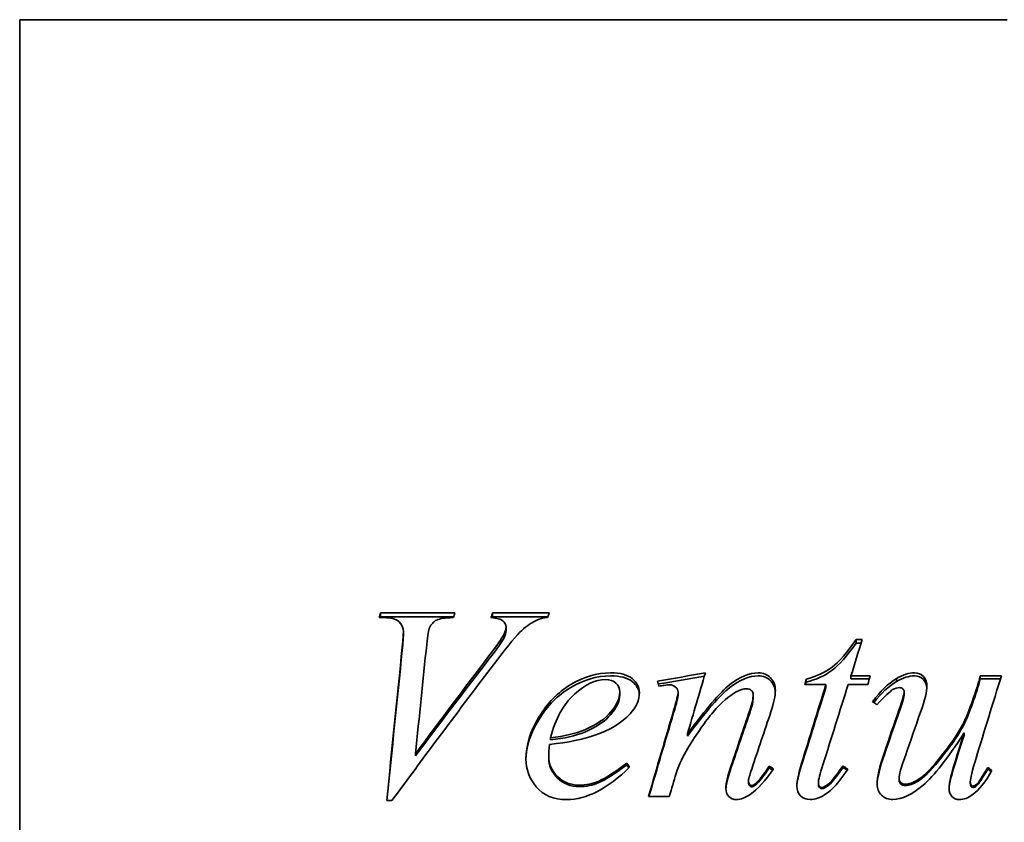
# Model space of a CAD drawing. Header units: millimetres. Extents: x 240 to 600, y 75 to 519.
# Tile 3 of 6: x 240 to 319, y 325 to 389. Entities that reach past the tile are written whole.
import ezdxf

# ---------------------------------------------------------------- set-up
doc = ezdxf.new("R2010")
doc.units = ezdxf.units.MM
doc.header["$LTSCALE"] = 2
doc.layers.add('Krawędzie widoczne(ISO)', color=7, linetype='Continuous', lineweight=35, true_color=0x262659)

msp = doc.modelspace()

# ---------------------------------------------------------------- linework, layer by layer
at = {"layer": 'Krawędzie widoczne(ISO)'}
for p, q in [((240.375, 388.823), (240.375, 251.123)), ((319.142, 388.823), (240.375, 388.823)), ((269.445, 341.113), (269.04, 341.113)), ((269.151, 341.497), (275.082, 341.497)), ((269.151, 341.185), (269.151, 341.497)), ((269.151, 341.185), (274.982, 341.185)), ((278.097, 341.497), (282.594, 341.497)), ((278.097, 341.185), (278.097, 341.497)), ((278.097, 341.185), (282.505, 341.185)), ((279.163, 340.069), (279.163, 340.365)), ((270.977, 339.711), (270.977, 340.002)), ((279.004, 339.503), (279.004, 339.791)), ((307.08, 339.368), (307.57, 339.368)), ((307.08, 339.086), (307.08, 339.368)), ((307.08, 339.086), (307.483, 339.086)), ((303.097, 335.96), (303.097, 336.196)), ((306.675, 336.458), (308.207, 336.458)), ((306.675, 336.218), (306.675, 336.458)), ((306.675, 336.218), (308.143, 336.218)), ((310.315, 336.007), (310.315, 336.243)), ((316.994, 336.458), (318.673, 336.458)), ((316.994, 336.218), (316.994, 336.458)), ((316.994, 336.218), (318.598, 336.218)), ((304.678, 335.767), (302.987, 335.767)), ((304.678, 335.537), (304.678, 335.767)), ((308.023, 335.767), (306.455, 335.767)), ((316.737, 335.337), (316.737, 335.564)), ((288.232, 334.937), (288.232, 335.158)), ((292.889, 334.949), (292.889, 335.17)), ((298.881, 334.737), (298.881, 334.954)), ((310.915, 334.996), (310.915, 335.217)), ((282.705, 331.36), (282.705, 331.528)), ((293.636, 331.657), (293.636, 331.83)), ((315.695, 331.741), (315.695, 331.914)), ((271.945, 330.096), (271.945, 330.245)), ((282.57, 329.941), (282.57, 330.088)), ((288.795, 329.355), (288.795, 329.493)), ((300.156, 329.116), (300.156, 329.25)), ((306.05, 329.151), (306.05, 329.287)), ((317.594, 329.032), (317.594, 329.165)), ((310.511, 328.169), (310.511, 328.29)), ((298.501, 327.954), (298.501, 328.071)), ((299.028, 327.738), (299.028, 327.852)), ((304.077, 327.822), (304.077, 327.937)), ((304.996, 327.822), (304.996, 327.937)), ((316.197, 327.906), (316.197, 328.022)), ((292.19, 326.853), (290.536, 326.853)), ((270.058, 326.511), (269.653, 326.511))]:
    msp.add_line(p, q, dxfattribs=at)
for points in [[(269.04, 341.113), (269.077, 341.241), (269.114, 341.369), (269.151, 341.497)], [(269.13, 341.113), (269.137, 341.137), (269.144, 341.161), (269.151, 341.185)], [(275.082, 341.497), (275.041, 341.369), (275, 341.241), (274.96, 341.113)], [(277.962, 341.113), (278.007, 341.241), (278.052, 341.369), (278.097, 341.497)], [(278.068, 341.105), (278.078, 341.131), (278.087, 341.158), (278.097, 341.185)], [(282.484, 341.113), (282.125, 341.082), (281.839, 341.016), (281.626, 340.915)], [(282.594, 341.497), (282.558, 341.369), (282.521, 341.241), (282.484, 341.113)], [(273.06, 340.307), (272.987, 340.15), (272.913, 339.71), (272.839, 338.98)], [(279.004, 339.791), (279.11, 340.01), (279.163, 340.201), (279.163, 340.365)], [(279.004, 339.503), (279.11, 339.719), (279.163, 339.907), (279.163, 340.069)], [(270.891, 338.767), (270.948, 339.38), (270.977, 339.791), (270.977, 340.002)], [(270.891, 338.494), (270.948, 339.099), (270.977, 339.503), (270.977, 339.711)], [(277.803, 338.059), (278.44, 338.895), (278.84, 339.47), (279.004, 339.791)], [(277.803, 337.796), (278.44, 338.62), (278.84, 339.187), (279.004, 339.503)], [(307.57, 339.368), (307.272, 338.404), (306.973, 337.433), (306.675, 336.458)], [(269.653, 326.511), (270.066, 330.655), (270.478, 334.763), (270.891, 338.767)], [(269.663, 326.511), (270.072, 330.563), (270.482, 334.579), (270.891, 338.494)], [(272.839, 338.98), (272.541, 336.113), (272.243, 333.194), (271.945, 330.245)], [(278.501, 337.799), (275.687, 334.102), (272.872, 330.322), (270.058, 326.511)], [(271.945, 330.245), (273.897, 332.879), (275.85, 335.489), (277.803, 338.059)], [(271.945, 330.096), (273.897, 332.691), (275.85, 335.264), (277.803, 337.796)], [(291.259, 336.041), (292.529, 336.263), (293.799, 336.485), (295.07, 336.707)], [(291.314, 335.817), (292.541, 336.029), (293.767, 336.24), (294.994, 336.451)], [(295.07, 336.707), (294.592, 335.095), (294.114, 333.467), (293.636, 331.83)], [(302.987, 335.767), (303.023, 335.91), (303.06, 336.053), (303.097, 336.196)], [(308.207, 336.458), (308.146, 336.228), (308.085, 335.997), (308.023, 335.767)], [(308.403, 334.404), (309.008, 335.242), (309.645, 335.854), (310.315, 336.243)], [(310.315, 336.243), (310.83, 336.553), (311.304, 336.707), (311.737, 336.707)], [(310.315, 336.007), (310.83, 336.312), (311.304, 336.464), (311.737, 336.464)], [(318.673, 336.458), (317.999, 334.292), (317.325, 332.101), (316.651, 329.894)], [(316.737, 335.564), (316.822, 335.862), (316.908, 336.16), (316.994, 336.458)], [(316.737, 335.337), (316.822, 335.631), (316.908, 335.925), (316.994, 336.218)], [(291.357, 335.647), (291.324, 335.779), (291.291, 335.91), (291.259, 336.041)], [(291.761, 335.707), (291.626, 335.687), (291.491, 335.667), (291.357, 335.647)], [(292.214, 335.755), (292.133, 335.755), (291.982, 335.739), (291.761, 335.707)], [(298.342, 335.444), (298.121, 335.444), (297.852, 335.357), (297.533, 335.182)], [(302.741, 329.481), (303.387, 331.593), (304.032, 333.691), (304.678, 335.767)], [(302.741, 329.343), (303.387, 331.424), (304.032, 333.492), (304.678, 335.537)], [(303.046, 335.767), (303.063, 335.831), (303.08, 335.896), (303.097, 335.96)], [(306.455, 335.767), (305.785, 333.655), (305.115, 331.521), (304.445, 329.372)], [(308.506, 334.332), (309.08, 335.088), (309.683, 335.645), (310.315, 336.007)], [(312.741, 335.635), (312.741, 335.246), (312.57, 334.557), (312.227, 333.564)], [(289.8, 335.146), (289.8, 334.548), (289.551, 333.976), (289.053, 333.432)], [(292.533, 333.708), (292.77, 334.517), (292.889, 335.002), (292.889, 335.17)], [(292.533, 333.508), (292.77, 334.305), (292.889, 334.784), (292.889, 334.949)], [(298.599, 333.696), (298.787, 334.24), (298.881, 334.659), (298.881, 334.954)], [(298.599, 333.497), (298.787, 334.033), (298.881, 334.446), (298.881, 334.737)], [(300.646, 335.301), (300.646, 334.871), (300.527, 334.301), (300.29, 333.588)], [(310.499, 333.72), (310.777, 334.52), (310.915, 335.018), (310.915, 335.217)], [(310.499, 333.52), (310.777, 334.309), (310.915, 334.8), (310.915, 334.996)], [(308.746, 334.164), (308.632, 334.244), (308.518, 334.324), (308.403, 334.404)], [(289.053, 333.432), (288.399, 332.719), (287.439, 332.14), (286.173, 331.697)], [(290.536, 326.853), (291.201, 329.153), (291.867, 331.442), (292.533, 333.708)], [(290.565, 326.853), (291.221, 329.086), (291.877, 331.309), (292.533, 333.508)], [(297.129, 329.311), (297.619, 330.78), (298.109, 332.243), (298.599, 333.696)], [(297.129, 329.175), (297.619, 330.623), (298.109, 332.065), (298.599, 333.497)], [(300.29, 333.588), (299.78, 332.078), (299.269, 330.558), (298.759, 329.032)], [(309.347, 330.354), (309.731, 331.481), (310.115, 332.603), (310.499, 333.72)], [(309.347, 330.203), (309.731, 331.314), (310.115, 332.42), (310.499, 333.52)], [(312.227, 333.564), (311.822, 332.41), (311.418, 331.251), (311.014, 330.088)], [(286.173, 331.697), (285.331, 331.399), (284.151, 331.165), (282.631, 330.996)], [(282.705, 331.528), (283.824, 331.648), (284.735, 331.858), (285.438, 332.155)], [(282.705, 331.36), (283.824, 331.479), (284.735, 331.685), (285.438, 331.978)], [(314.653, 328.448), (314.776, 328.951), (315.123, 330.112), (315.695, 331.914)], [(314.653, 328.325), (314.776, 328.821), (315.123, 329.964), (315.695, 331.741)], [(282.631, 330.996), (282.59, 330.633), (282.57, 330.33), (282.57, 330.088)], [(293.673, 330.705), (293.297, 330.084), (292.982, 329.405), (292.729, 328.667)], [(308.759, 327.828), (308.759, 328.38), (308.955, 329.223), (309.347, 330.354)], [(308.759, 327.776), (308.774, 328.321), (308.97, 329.131), (309.347, 330.203)], [(311.014, 330.088), (310.679, 329.142), (310.511, 328.542), (310.511, 328.29)], [(316.651, 329.894), (316.348, 328.907), (316.197, 328.282), (316.197, 328.022)], [(289.016, 329.177), (287.268, 327.461), (285.601, 326.597), (284.016, 326.597)], [(288.795, 329.493), (288.869, 329.388), (288.942, 329.283), (289.016, 329.177)], [(288.795, 329.355), (288.85, 329.278), (288.905, 329.2), (288.96, 329.123)], [(296.7, 327.499), (296.7, 327.856), (296.843, 328.461), (297.129, 329.311)], [(296.701, 327.444), (296.714, 327.802), (296.857, 328.379), (297.129, 329.175)], [(299.028, 327.852), (299.371, 328.152), (299.747, 328.619), (300.156, 329.25)], [(299.028, 327.738), (299.371, 328.034), (299.747, 328.493), (300.156, 329.116)], [(300.156, 329.25), (300.27, 329.182), (300.384, 329.113), (300.499, 329.044)], [(300.156, 329.116), (300.249, 329.061), (300.341, 329.005), (300.434, 328.95)], [(302.362, 327.669), (302.362, 328.067), (302.488, 328.672), (302.741, 329.481)], [(302.362, 327.617), (302.374, 328.009), (302.501, 328.585), (302.741, 329.343)], [(304.445, 329.372), (304.2, 328.635), (304.077, 328.156), (304.077, 327.937)], [(304.996, 327.937), (305.152, 328.083), (305.503, 328.534), (306.05, 329.287)], [(304.996, 327.822), (305.152, 327.966), (305.503, 328.41), (306.05, 329.151)], [(306.05, 329.287), (306.173, 329.198), (306.295, 329.109), (306.418, 329.02)], [(306.05, 329.151), (306.153, 329.078), (306.256, 329.004), (306.359, 328.93)], [(317.594, 329.165), (317.705, 329.08), (317.815, 328.995), (317.925, 328.91)], [(292.729, 328.667), (292.549, 328.063), (292.37, 327.459), (292.19, 326.853)], [(298.759, 329.032), (298.587, 328.505), (298.501, 328.185), (298.501, 328.071)], [(300.499, 329.044), (299.845, 328.088), (299.228, 327.41), (298.648, 327.011)], [(306.418, 329.02), (305.781, 328.048), (305.172, 327.369), (304.592, 326.987)], [(314.506, 327.462), (314.506, 327.714), (314.555, 328.043), (314.653, 328.448)], [(314.507, 327.414), (314.514, 327.654), (314.563, 327.958), (314.653, 328.325)], [(317.925, 328.91), (317.419, 328.019), (316.896, 327.373), (316.357, 326.975)], [(317.594, 329.032), (317.687, 328.961), (317.78, 328.891), (317.873, 328.82)], [(298.746, 327.718), (298.82, 327.718), (298.914, 327.763), (299.028, 327.852)], [(298.746, 327.606), (298.82, 327.606), (298.914, 327.65), (299.028, 327.738)], [(304.347, 327.572), (304.51, 327.572), (304.727, 327.694), (304.996, 327.937)], [(304.347, 327.462), (304.51, 327.462), (304.727, 327.582), (304.996, 327.822)], [(298.648, 327.011), (298.24, 326.735), (297.876, 326.597), (297.558, 326.597)], [(304.592, 326.987), (304.208, 326.727), (303.816, 326.597), (303.415, 326.597)], [(316.357, 326.975), (316.005, 326.723), (315.662, 326.597), (315.327, 326.597)]]:
    msp.add_open_spline(points, degree=3, dxfattribs=at)
for points, knots in [([(270.977, 340.002), (270.977, 340.322), (270.854, 340.588), (270.609, 340.798), (270.364, 341.008), (269.976, 341.113), (269.445, 341.113)], [0, 0, 0, 0, 1, 1, 1, 2, 2, 2, 2]), ([(274.96, 341.113), (274.314, 341.105), (273.873, 341.041), (273.636, 340.92), (273.399, 340.8), (273.207, 340.595), (273.06, 340.307)], [0, 0, 0, 0, 1, 1, 1, 2, 2, 2, 2]), ([(279.163, 340.365), (279.163, 340.552), (279.079, 340.716), (278.912, 340.856), (278.744, 340.996), (278.428, 341.082), (277.962, 341.113)], [0, 0, 0, 0, 1, 1, 1, 2, 2, 2, 2]), ([(281.626, 340.915), (281.218, 340.728), (280.813, 340.449), (280.413, 340.078), (280.013, 339.707), (279.375, 338.951), (278.501, 337.799)], [0, 0, 0, 0, 1, 1, 1, 2, 2, 2, 2]), ([(303.097, 336.196), (303.914, 336.41), (304.604, 336.732), (305.168, 337.159), (305.732, 337.586), (306.369, 338.325), (307.08, 339.368)], [0, 0, 0, 0, 1, 1, 1, 2, 2, 2, 2]), ([(303.097, 335.96), (303.914, 336.171), (304.604, 336.488), (305.168, 336.909), (305.732, 337.33), (306.369, 338.059), (307.08, 339.086)], [0, 0, 0, 0, 1, 1, 1, 2, 2, 2, 2]), ([(280.756, 329.833), (280.756, 330.924), (281.095, 332.034), (281.773, 333.161), (282.451, 334.288), (283.303, 335.158), (284.328, 335.779), (285.354, 336.399), (286.41, 336.707), (287.496, 336.707)], [0, 0, 0, 0, 1, 1, 1, 2, 2, 2, 3, 3, 3, 3]), ([(280.757, 329.768), (280.773, 330.818), (281.112, 331.886), (281.773, 332.97), (282.451, 334.08), (283.303, 334.938), (284.328, 335.549), (285.354, 336.16), (286.41, 336.464), (287.496, 336.464)], [0.024182, 0.024182, 0.024182, 0.024182, 1, 1, 1, 2, 2, 2, 3, 3, 3, 3]), ([(287.08, 336.172), (286.304, 336.172), (285.482, 335.784), (284.616, 335.002), (283.75, 334.221), (283.113, 333.066), (282.705, 331.528)], [0, 0, 0, 0, 1, 1, 1, 2, 2, 2, 2]), ([(288.232, 335.158), (288.232, 335.46), (288.132, 335.705), (287.931, 335.892), (287.731, 336.079), (287.447, 336.172), (287.08, 336.172)], [0, 0, 0, 0, 1, 1, 1, 2, 2, 2, 2]), ([(287.496, 336.707), (288.281, 336.707), (288.861, 336.553), (289.237, 336.243), (289.612, 335.934), (289.8, 335.568), (289.8, 335.146)], [0, 0, 0, 0, 1, 1, 1, 2, 2, 2, 2]), ([(287.496, 336.464), (288.281, 336.464), (288.861, 336.312), (289.237, 336.007), (289.583, 335.726), (289.769, 335.398), (289.797, 335.023)], [0, 0, 0, 0, 1, 1, 1, 1.920949, 1.920949, 1.920949, 1.920949]), ([(293.636, 331.83), (295.107, 333.833), (296.234, 335.138), (297.018, 335.767), (297.803, 336.395), (298.558, 336.707), (299.286, 336.707)], [0, 0, 0, 0, 1, 1, 1, 2, 2, 2, 2]), ([(293.636, 331.657), (295.107, 333.632), (296.234, 334.918), (297.018, 335.537), (297.803, 336.156), (298.558, 336.464), (299.286, 336.464)], [0, 0, 0, 0, 1, 1, 1, 2, 2, 2, 2]), ([(299.286, 336.707), (299.678, 336.707), (300.002, 336.577), (300.26, 336.315), (300.517, 336.053), (300.646, 335.715), (300.646, 335.301)], [0, 0, 0, 0, 1, 1, 1, 2, 2, 2, 2]), ([(299.286, 336.464), (299.678, 336.464), (300.002, 336.336), (300.26, 336.077), (300.495, 335.842), (300.623, 335.543), (300.643, 335.182)], [0, 0, 0, 0, 1, 1, 1, 1.914011, 1.914011, 1.914011, 1.914011]), ([(311.737, 336.707), (312.031, 336.707), (312.272, 336.606), (312.46, 336.404), (312.647, 336.202), (312.741, 335.946), (312.741, 335.635)], [0, 0, 0, 0, 1, 1, 1, 2, 2, 2, 2]), ([(311.737, 336.464), (312.031, 336.464), (312.272, 336.365), (312.46, 336.165), (312.624, 335.991), (312.717, 335.776), (312.737, 335.52)], [0, 0, 0, 0, 1, 1, 1, 1.875283, 1.875283, 1.875283, 1.875283]), ([(292.889, 335.17), (292.889, 335.321), (292.823, 335.456), (292.692, 335.576), (292.562, 335.695), (292.402, 335.755), (292.214, 335.755)], [0, 0, 0, 0, 1, 1, 1, 2, 2, 2, 2]), ([(298.881, 334.954), (298.881, 335.098), (298.828, 335.215), (298.722, 335.307), (298.616, 335.399), (298.489, 335.444), (298.342, 335.444)], [0, 0, 0, 0, 1, 1, 1, 2, 2, 2, 2]), ([(310.56, 335.528), (310.372, 335.528), (310.186, 335.474), (310.002, 335.367), (309.819, 335.259), (309.4, 334.859), (308.746, 334.164)], [0, 0, 0, 0, 1, 1, 1, 2, 2, 2, 2]), ([(310.915, 335.217), (310.915, 335.297), (310.879, 335.369), (310.805, 335.432), (310.732, 335.496), (310.65, 335.528), (310.56, 335.528)], [0, 0, 0, 0, 1, 1, 1, 2, 2, 2, 2]), ([(311.038, 327.828), (311.291, 327.828), (311.622, 327.947), (312.031, 328.187), (312.439, 328.426), (312.982, 328.964), (313.661, 329.796), (314.339, 330.629), (314.898, 331.407), (315.339, 332.131), (315.781, 332.855), (316.246, 334.004), (316.737, 335.564)], [0, 0, 0, 0, 1, 1, 1, 2, 2, 2, 3, 3, 3, 4, 4, 4, 4]), ([(311.038, 327.714), (311.291, 327.714), (311.622, 327.832), (312.031, 328.067), (312.439, 328.303), (312.982, 328.833), (313.661, 329.654), (314.339, 330.475), (314.898, 331.241), (315.339, 331.955), (315.781, 332.668), (316.246, 333.8), (316.737, 335.337)], [0, 0, 0, 0, 1, 1, 1, 2, 2, 2, 3, 3, 3, 4, 4, 4, 4]), ([(285.438, 332.155), (286.369, 332.557), (287.067, 333.035), (287.533, 333.588), (287.999, 334.14), (288.232, 334.664), (288.232, 335.158)], [0, 0, 0, 0, 1, 1, 1, 2, 2, 2, 2]), ([(285.438, 331.978), (286.369, 332.375), (287.067, 332.846), (287.533, 333.39), (287.999, 333.935), (288.232, 334.45), (288.232, 334.937)], [0, 0, 0, 0, 1, 1, 1, 2, 2, 2, 2]), ([(297.533, 335.182), (296.945, 334.863), (296.332, 334.331), (295.695, 333.582), (295.058, 332.833), (294.384, 331.875), (293.673, 330.705)], [0, 0, 0, 0, 1, 1, 1, 2, 2, 2, 2]), ([(315.695, 331.914), (314.396, 329.894), (313.307, 328.495), (312.429, 327.736), (311.551, 326.977), (310.744, 326.597), (310.009, 326.597)], [0, 0, 0, 0, 1, 1, 1, 2, 2, 2, 2]), ([(282.57, 330.088), (282.57, 329.441), (282.807, 328.888), (283.281, 328.43), (283.755, 327.972), (284.331, 327.742), (285.009, 327.742)], [0, 0, 0, 0, 1, 1, 1, 2, 2, 2, 2]), ([(282.57, 329.941), (282.57, 329.303), (282.807, 328.759), (283.281, 328.307), (283.755, 327.856), (284.331, 327.63), (285.009, 327.63)], [0, 0, 0, 0, 1, 1, 1, 2, 2, 2, 2]), ([(284.016, 326.597), (282.938, 326.597), (282.125, 326.935), (281.577, 327.609), (281.03, 328.282), (280.756, 329.024), (280.756, 329.833)], [0, 0, 0, 0, 1, 1, 1, 2, 2, 2, 2]), ([(285.009, 327.742), (285.548, 327.742), (286.067, 327.85), (286.565, 328.065), (287.063, 328.28), (287.807, 328.757), (288.795, 329.493)], [0, 0, 0, 0, 1, 1, 1, 2, 2, 2, 2]), ([(285.009, 327.63), (285.548, 327.63), (286.067, 327.736), (286.565, 327.948), (287.063, 328.159), (287.807, 328.629), (288.795, 329.355)], [0, 0, 0, 0, 1, 1, 1, 2, 2, 2, 2]), ([(316.406, 327.669), (316.504, 327.669), (316.61, 327.722), (316.724, 327.828), (316.839, 327.933), (317.129, 328.38), (317.594, 329.165)], [0, 0, 0, 0, 1, 1, 1, 2, 2, 2, 2]), ([(310.511, 328.29), (310.511, 328.144), (310.558, 328.031), (310.652, 327.949), (310.746, 327.868), (310.875, 327.828), (311.038, 327.828)], [0, 0, 0, 0, 1, 1, 1, 2, 2, 2, 2]), ([(316.406, 327.558), (316.504, 327.558), (316.61, 327.61), (316.724, 327.714), (316.839, 327.818), (317.129, 328.258), (317.594, 329.032)], [0, 0, 0, 0, 1, 1, 1, 2, 2, 2, 2]), ([(297.558, 326.597), (297.296, 326.597), (297.088, 326.678), (296.933, 326.841), (296.777, 327.003), (296.7, 327.223), (296.7, 327.499)], [0, 0, 0, 0, 1, 1, 1, 2, 2, 2, 2]), ([(298.501, 328.071), (298.501, 327.974), (298.528, 327.891), (298.581, 327.822), (298.634, 327.753), (298.689, 327.718), (298.746, 327.718)], [0, 0, 0, 0, 1, 1, 1, 2, 2, 2, 2]), ([(298.501, 327.954), (298.501, 327.858), (298.528, 327.776), (298.581, 327.708), (298.634, 327.64), (298.689, 327.606), (298.746, 327.606)], [0, 0, 0, 0, 1, 1, 1, 2, 2, 2, 2]), ([(303.415, 326.597), (303.105, 326.597), (302.852, 326.696), (302.656, 326.896), (302.46, 327.095), (302.362, 327.353), (302.362, 327.669)], [0, 0, 0, 0, 1, 1, 1, 2, 2, 2, 2]), ([(304.077, 327.937), (304.077, 327.824), (304.104, 327.734), (304.157, 327.669), (304.21, 327.604), (304.273, 327.572), (304.347, 327.572)], [0, 0, 0, 0, 1, 1, 1, 2, 2, 2, 2]), ([(304.077, 327.822), (304.077, 327.71), (304.104, 327.622), (304.157, 327.558), (304.21, 327.494), (304.273, 327.462), (304.347, 327.462)], [0, 0, 0, 0, 1, 1, 1, 2, 2, 2, 2]), ([(310.009, 326.597), (309.657, 326.597), (309.361, 326.713), (309.12, 326.944), (308.879, 327.176), (308.759, 327.471), (308.759, 327.828)], [0, 0, 0, 0, 1, 1, 1, 2, 2, 2, 2]), ([(310.511, 328.169), (310.511, 328.025), (310.558, 327.914), (310.652, 327.834), (310.746, 327.754), (310.875, 327.714), (311.038, 327.714)], [0, 0, 0, 0, 1, 1, 1, 2, 2, 2, 2]), ([(316.197, 328.022), (316.197, 327.901), (316.216, 327.811), (316.252, 327.755), (316.289, 327.698), (316.34, 327.669), (316.406, 327.669)], [0, 0, 0, 0, 1, 1, 1, 2, 2, 2, 2]), ([(316.197, 327.906), (316.197, 327.786), (316.216, 327.698), (316.252, 327.642), (316.289, 327.586), (316.34, 327.558), (316.406, 327.558)], [0, 0, 0, 0, 1, 1, 1, 2, 2, 2, 2]), ([(315.327, 326.597), (315.082, 326.597), (314.884, 326.678), (314.733, 326.841), (314.582, 327.003), (314.506, 327.211), (314.506, 327.462)], [0, 0, 0, 0, 1, 1, 1, 2, 2, 2, 2])]:
    msp.add_open_spline(points, degree=3, knots=knots, dxfattribs=at)

doc.saveas('drawing.dxf')
